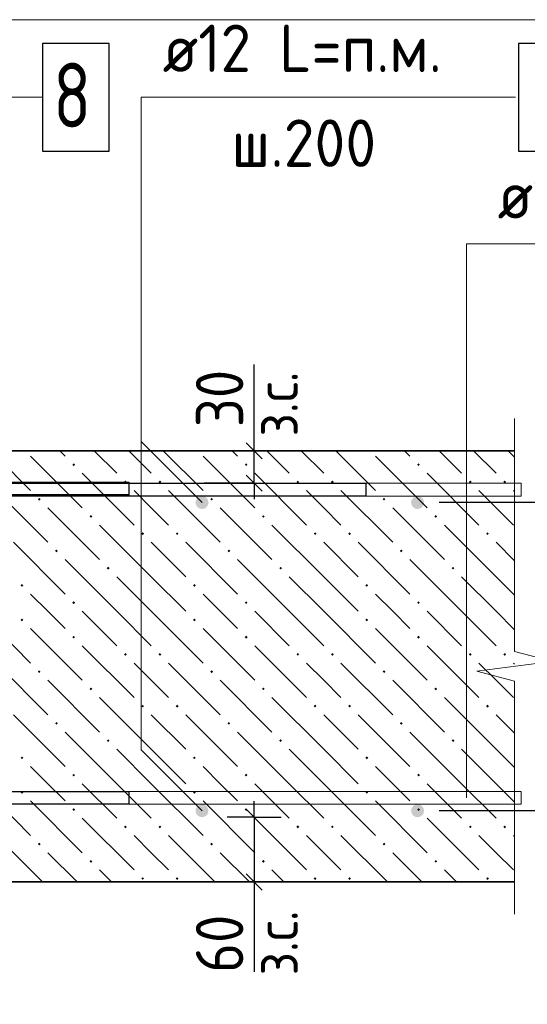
# Model space of a CAD drawing. Header units: millimetres. Extents: x 0 to 21000, y 0 to 29700.
# Tile 9 of 17: x 14475 to 16831, y 11377 to 15945. Entities that reach past the tile are written whole.
import ezdxf

# ---------------------------------------------------------------- set-up
doc = ezdxf.new("R2010")
doc.units = ezdxf.units.MM
for name, color, linetype, lineweight in [('Standard', 7, 'Continuous', 25), ('ЖБ Плита Фундамента верхний уровень', 7, 'Continuous', 35), ('Обрамление Г-обр.', 52, 'Continuous', 25), ('Обрамление П-обр. равн.', 52, 'Continuous', 25), ('Обрамление проемов стержнями', 52, 'Continuous', 25), ('Позиционная метка номер позиции', 7, 'Continuous', 13), ('Примечания', 7, 'Continuous', 13), ('Фоновоя арматура Х1', 52, 'Continuous', 25)]:
    doc.layers.add(name, color=color, linetype=linetype, lineweight=lineweight)
doc.layers.add('Размерная выноска', color=7, linetype='Continuous')
doc.styles.add('ISOCPEUR', font='txt')

msp = doc.modelspace()

# ---------------------------------------------------------------- hatches: boundary and pattern name
at = {"layer": 'ЖБ Плита Фундамента верхний уровень', "linetype": 'Continuous', "lineweight": 18, "transparency": 33554687}
for points in [[(14719.4, 13880.1), (14725.9, 13886.6), (14732.4, 13880.1), (14725.9, 13873.6)], [(15519.4, 13880.1), (15525.9, 13886.6), (15532.4, 13880.1), (15525.9, 13873.6)], [(16319.4, 13880.1), (16325.9, 13886.6), (16332.4, 13880.1), (16325.9, 13873.6)], [(14959.4, 13800.1), (14965.9, 13806.6), (14972.4, 13800.1), (14965.9, 13793.6)], [(15119.4, 13800.1), (15125.9, 13806.6), (15132.4, 13800.1), (15125.9, 13793.6)], [(15759.4, 13800.1), (15765.9, 13806.6), (15772.4, 13800.1), (15765.9, 13793.6)], [(15919.4, 13800.1), (15925.9, 13806.6), (15932.4, 13800.1), (15925.9, 13793.6)], [(16559.4, 13800.1), (16565.9, 13806.6), (16572.4, 13800.1), (16565.9, 13793.6)], [(16719.4, 13800.1), (16725.9, 13806.6), (16732.4, 13800.1), (16725.9, 13793.6)], [(14559.4, 13720.1), (14565.9, 13726.6), (14572.4, 13720.1), (14565.9, 13713.6)], [(15359.4, 13720.1), (15365.9, 13726.6), (15372.4, 13720.1), (15365.9, 13713.6)], [(16159.4, 13720.1), (16165.9, 13726.6), (16172.4, 13720.1), (16165.9, 13713.6)], [(14799.4, 13640.1), (14805.9, 13646.6), (14812.4, 13640.1), (14805.9, 13633.6)], [(15599.4, 13640.1), (15605.9, 13646.6), (15612.4, 13640.1), (15605.9, 13633.6)], [(16399.4, 13640.1), (16405.9, 13646.6), (16412.4, 13640.1), (16405.9, 13633.6)], [(15039.4, 13560.1), (15045.9, 13566.6), (15052.4, 13560.1), (15045.9, 13553.6)], [(15199.4, 13560.1), (15205.9, 13566.6), (15212.4, 13560.1), (15205.9, 13553.6)], [(15839.4, 13560.1), (15845.9, 13566.6), (15852.4, 13560.1), (15845.9, 13553.6)], [(15999.4, 13560.1), (16005.9, 13566.6), (16012.4, 13560.1), (16005.9, 13553.6)], [(16639.4, 13560.1), (16645.9, 13566.6), (16652.4, 13560.1), (16645.9, 13553.6)], [(14639.4, 13480.1), (14645.9, 13486.6), (14652.4, 13480.1), (14645.9, 13473.6)], [(15439.4, 13480.1), (15445.9, 13486.6), (15452.4, 13480.1), (15445.9, 13473.6)], [(16239.4, 13480.1), (16245.9, 13486.6), (16252.4, 13480.1), (16245.9, 13473.6)], [(14879.4, 13400.1), (14885.9, 13406.6), (14892.4, 13400.1), (14885.9, 13393.6)], [(15679.4, 13400.1), (15685.9, 13406.6), (15692.4, 13400.1), (15685.9, 13393.6)], [(16479.4, 13400.1), (16485.9, 13406.6), (16492.4, 13400.1), (16485.9, 13393.6)], [(14479.4, 13320.1), (14485.9, 13326.6), (14492.4, 13320.1), (14485.9, 13313.6)], [(15279.4, 13320.1), (15285.9, 13326.6), (15292.4, 13320.1), (15285.9, 13313.6)], [(16079.4, 13320.1), (16085.9, 13326.6), (16092.4, 13320.1), (16085.9, 13313.6)], [(14719.4, 13240.1), (14725.9, 13246.6), (14732.4, 13240.1), (14725.9, 13233.6)], [(15519.4, 13240.1), (15525.9, 13246.6), (15532.4, 13240.1), (15525.9, 13233.6)], [(16319.4, 13240.1), (16325.9, 13246.6), (16332.4, 13240.1), (16325.9, 13233.6)], [(14479.4, 13160.1), (14485.9, 13166.6), (14492.4, 13160.1), (14485.9, 13153.6)], [(15279.4, 13160.1), (15285.9, 13166.6), (15292.4, 13160.1), (15285.9, 13153.6)], [(16079.4, 13160.1), (16085.9, 13166.6), (16092.4, 13160.1), (16085.9, 13153.6)], [(14719.4, 13080.1), (14725.9, 13086.6), (14732.4, 13080.1), (14725.9, 13073.6)], [(15519.4, 13080.1), (15525.9, 13086.6), (15532.4, 13080.1), (15525.9, 13073.6)], [(16319.4, 13080.1), (16325.9, 13086.6), (16332.4, 13080.1), (16325.9, 13073.6)], [(14959.4, 13000.1), (14965.9, 13006.6), (14972.4, 13000.1), (14965.9, 12993.6)], [(15119.4, 13000.1), (15125.9, 13006.6), (15132.4, 13000.1), (15125.9, 12993.6)], [(15759.4, 13000.1), (15765.9, 13006.6), (15772.4, 13000.1), (15765.9, 12993.6)], [(15919.4, 13000.1), (15925.9, 13006.6), (15932.4, 13000.1), (15925.9, 12993.6)], [(16559.4, 13000.1), (16565.9, 13006.6), (16572.4, 13000.1), (16565.9, 12993.6)], [(16719.4, 13000.1), (16725.9, 13006.6), (16732.4, 13000.1), (16725.9, 12993.6)], [(14559.4, 12920.1), (14565.9, 12926.6), (14572.4, 12920.1), (14565.9, 12913.6)], [(15359.4, 12920.1), (15365.9, 12926.6), (15372.4, 12920.1), (15365.9, 12913.6)], [(16159.4, 12920.1), (16165.9, 12926.6), (16172.4, 12920.1), (16165.9, 12913.6)], [(14799.4, 12840.1), (14805.9, 12846.6), (14812.4, 12840.1), (14805.9, 12833.6)], [(15599.4, 12840.1), (15605.9, 12846.6), (15612.4, 12840.1), (15605.9, 12833.6)], [(16399.4, 12840.1), (16405.9, 12846.6), (16412.4, 12840.1), (16405.9, 12833.6)], [(15039.4, 12760.1), (15045.9, 12766.6), (15052.4, 12760.1), (15045.9, 12753.6)], [(15199.4, 12760.1), (15205.9, 12766.6), (15212.4, 12760.1), (15205.9, 12753.6)], [(15839.4, 12760.1), (15845.9, 12766.6), (15852.4, 12760.1), (15845.9, 12753.6)], [(15999.4, 12760.1), (16005.9, 12766.6), (16012.4, 12760.1), (16005.9, 12753.6)], [(16639.4, 12760.1), (16645.9, 12766.6), (16652.4, 12760.1), (16645.9, 12753.6)], [(14639.4, 12680.1), (14645.9, 12686.6), (14652.4, 12680.1), (14645.9, 12673.6)], [(15439.4, 12680.1), (15445.9, 12686.6), (15452.4, 12680.1), (15445.9, 12673.6)], [(16239.4, 12680.1), (16245.9, 12686.6), (16252.4, 12680.1), (16245.9, 12673.6)], [(14879.4, 12600.1), (14885.9, 12606.6), (14892.4, 12600.1), (14885.9, 12593.6)], [(15679.4, 12600.1), (15685.9, 12606.6), (15692.4, 12600.1), (15685.9, 12593.6)], [(16479.4, 12600.1), (16485.9, 12606.6), (16492.4, 12600.1), (16485.9, 12593.6)], [(14479.4, 12520.1), (14485.9, 12526.6), (14492.4, 12520.1), (14485.9, 12513.6)], [(15279.4, 12520.1), (15285.9, 12526.6), (15292.4, 12520.1), (15285.9, 12513.6)], [(16079.4, 12520.1), (16085.9, 12526.6), (16092.4, 12520.1), (16085.9, 12513.6)], [(14719.4, 12440.1), (14725.9, 12446.6), (14732.4, 12440.1), (14725.9, 12433.6)], [(15519.4, 12440.1), (15525.9, 12446.6), (15532.4, 12440.1), (15525.9, 12433.6)], [(16319.4, 12440.1), (16325.9, 12446.6), (16332.4, 12440.1), (16325.9, 12433.6)], [(14479.4, 12360.1), (14485.9, 12366.6), (14492.4, 12360.1), (14485.9, 12353.6)], [(15279.4, 12360.1), (15285.9, 12366.6), (15292.4, 12360.1), (15285.9, 12353.6)], [(16079.4, 12360.1), (16085.9, 12366.6), (16092.4, 12360.1), (16085.9, 12353.6)], [(14719.4, 12280.1), (14725.9, 12286.6), (14732.4, 12280.1), (14725.9, 12273.6)], [(15519.4, 12280.1), (15525.9, 12286.6), (15532.4, 12280.1), (15525.9, 12273.6)], [(16319.4, 12280.1), (16325.9, 12286.6), (16332.4, 12280.1), (16325.9, 12273.6)], [(14959.4, 12200.1), (14965.9, 12206.6), (14972.4, 12200.1), (14965.9, 12193.6)], [(15119.4, 12200.1), (15125.9, 12206.6), (15132.4, 12200.1), (15125.9, 12193.6)], [(15759.4, 12200.1), (15765.9, 12206.6), (15772.4, 12200.1), (15765.9, 12193.6)], [(15919.4, 12200.1), (15925.9, 12206.6), (15932.4, 12200.1), (15925.9, 12193.6)], [(16559.4, 12200.1), (16565.9, 12206.6), (16572.4, 12200.1), (16565.9, 12193.6)], [(16719.4, 12200.1), (16725.9, 12206.6), (16732.4, 12200.1), (16725.9, 12193.6)], [(14559.4, 12120.1), (14565.9, 12126.6), (14572.4, 12120.1), (14565.9, 12113.6)], [(15359.4, 12120.1), (15365.9, 12126.6), (15372.4, 12120.1), (15365.9, 12113.6)], [(16159.4, 12120.1), (16165.9, 12126.6), (16172.4, 12120.1), (16165.9, 12113.6)], [(14799.4, 12040.1), (14805.9, 12046.6), (14812.4, 12040.1), (14805.9, 12033.6)], [(15599.4, 12040.1), (15605.9, 12046.6), (15612.4, 12040.1), (15605.9, 12033.6)], [(16399.4, 12040.1), (16405.9, 12046.6), (16412.4, 12040.1), (16405.9, 12033.6)], [(15039.4, 11960.1), (15045.9, 11966.6), (15052.4, 11960.1), (15045.9, 11953.6)], [(15199.4, 11960.1), (15205.9, 11966.6), (15212.4, 11960.1), (15205.9, 11953.6)], [(15839.4, 11960.1), (15845.9, 11966.6), (15852.4, 11960.1), (15845.9, 11953.6)], [(15999.4, 11960.1), (16005.9, 11966.6), (16012.4, 11960.1), (16005.9, 11953.6)], [(16639.4, 11960.1), (16645.9, 11966.6), (16652.4, 11960.1), (16645.9, 11953.6)]]:
    msp.add_hatch(color=7, dxfattribs=at).paths.add_polyline_path(points, flags=16)
at = {"layer": 'Фоновоя арматура Х1', "linetype": 'Continuous', "lineweight": 18, "transparency": 33554687}
for points in [[(15351.3, 13704.6), (15349.1, 13716.1), (15342.6, 13725.8), (15332.8, 13732.3), (15321.3, 13734.6), (15309.9, 13732.3), (15300.1, 13725.8), (15293.6, 13716.1), (15291.3, 13704.6), (15293.6, 13693.1), (15300.1, 13683.4), (15309.9, 13676.9), (15321.3, 13674.6), (15332.8, 13676.9), (15342.6, 13683.4), (15349.1, 13693.1)], [(16351.3, 13704.6), (16349.1, 13716.1), (16342.6, 13725.8), (16332.8, 13732.3), (16321.3, 13734.6), (16309.9, 13732.3), (16300.1, 13725.8), (16293.6, 13716.1), (16291.3, 13704.6), (16293.6, 13693.1), (16300.1, 13683.4), (16309.9, 13676.9), (16321.3, 13674.6), (16332.8, 13676.9), (16342.6, 13683.4), (16349.1, 13693.1)], [(15351.3, 12274.6), (15349.1, 12286.1), (15342.6, 12295.8), (15332.8, 12302.3), (15321.3, 12304.6), (15309.9, 12302.3), (15300.1, 12295.8), (15293.6, 12286.1), (15291.3, 12274.6), (15293.6, 12263.1), (15300.1, 12253.4), (15309.9, 12246.9), (15321.3, 12244.6), (15332.8, 12246.9), (15342.6, 12253.4), (15349.1, 12263.1)], [(16351.3, 12274.6), (16349.1, 12286.1), (16342.6, 12295.8), (16332.8, 12302.3), (16321.3, 12304.6), (16309.9, 12302.3), (16300.1, 12295.8), (16293.6, 12286.1), (16291.3, 12274.6), (16293.6, 12263.1), (16300.1, 12253.4), (16309.9, 12246.9), (16321.3, 12244.6), (16332.8, 12246.9), (16342.6, 12253.4), (16349.1, 12263.1)]]:
    msp.add_hatch(color=7, dxfattribs=at).paths.add_polyline_path(points)

# ---------------------------------------------------------------- linework, layer by layer
at = {"layer": 'Standard', "color": 7, "linetype": 'Continuous', "lineweight": 25, "transparency": 33554687}
for p, q in [((15600.5, 13907.1), (15525.5, 13982.1)), ((15600.5, 13757.1), (15525.5, 13832.1)), ((15525.5, 12282.1), (15600.5, 12207.1)), ((15525.5, 11982.1), (15600.5, 11907.1))]:
    msp.add_line(p, q, dxfattribs=at)
at = {"layer": 'Standard', "color": 7, "linetype": 'Continuous', "lineweight": -3, "transparency": 33554687}
for p, q in [((15563, 13944.6), (15563, 14019.6)), ((15563, 13794.6), (15563, 13719.6)), ((15563, 12244.6), (15563, 12319.6)), ((15563, 12244.6), (15563, 11944.6)), ((15563, 11944.6), (15563, 11869.6))]:
    msp.add_line(p, q, dxfattribs=at)
at = {"layer": 'Standard', "color": 251, "linetype": 'Continuous', "lineweight": -3, "true_color": 0x656565, "transparency": 33554687}
for p, q in [((15563, 13944.6), (15438, 13944.6)), ((15563, 13944.6), (15688, 13944.6)), ((15563, 13944.6), (15563, 13944.6)), ((15563, 13794.6), (15331, 13794.6)), ((15563, 13794.6), (15438, 13794.6)), ((15563, 13794.6), (15688, 13794.6)), ((15563, 12244.6), (15438, 12244.6)), ((15563, 12244.6), (15688, 12244.6)), ((15563, 11944.6), (15438, 11944.6)), ((15563, 11944.6), (15688, 11944.6))]:
    msp.add_line(p, q, dxfattribs=at)
at = {"layer": 'Standard', "color": 254, "linetype": 'Continuous', "lineweight": 18, "true_color": 0xc4c4ff, "transparency": 33554687}
msp.add_lwpolyline([(4427.6, 9694.6), (17271.3, 9694.6), (17271.3, 15944.6), (4427.6, 15944.6), (4427.6, 9694.6)], dxfattribs=at)
at = {"layer": 'Standard', "color": 7, "linetype": 'Continuous', "lineweight": -3, "transparency": 33554687}
msp.add_lwpolyline([(15563, 13794.6), (15563, 13939.1), (15563, 13939.1), (15563, 13944.6)], dxfattribs=at)
at = {"layer": 'Standard', "color": 251, "linetype": 'Continuous', "lineweight": -3, "true_color": 0x656565, "transparency": 33554687}
for points in [[(17396.8, 13704.6), (17379.8, 13704.6), (17379.8, 13704.6), (17379.8, 13704.6), (17379.8, 13704.6), (16421.3, 13704.6)], [(17396.8, 12274.6), (17379.8, 12274.6), (17379.8, 12274.6), (16421.3, 12274.6)]]:
    msp.add_lwpolyline(points, dxfattribs=at)
at = {"layer": 'ЖБ Плита Фундамента верхний уровень', "color": 7, "linetype": 'Continuous', "lineweight": 35, "transparency": 33554687}
for p, q in [((16771.3, 13944.6), (11771.3, 13944.6)), ((13271.3, 11944.6), (16771.3, 11944.6))]:
    msp.add_line(p, q, dxfattribs=at)
at = {"layer": 'ЖБ Плита Фундамента верхний уровень', "color": 254, "linetype": 'Continuous', "lineweight": 18, "transparency": 33554687}
for p, q in [((14341.4, 13944.6), (14525.9, 13760.1)), ((14685.9, 13920.1), (14661.4, 13944.6)), ((14821.4, 13944.6), (14925.9, 13840.1)), ((14981.4, 13944.6), (15085.9, 13840.1)), ((15141.4, 13944.6), (15325.9, 13760.1)), ((15485.9, 13920.1), (15461.4, 13944.6)), ((15621.4, 13944.6), (15725.9, 13840.1)), ((15781.4, 13944.6), (15885.9, 13840.1)), ((15941.4, 13944.6), (16125.9, 13760.1)), ((16285.9, 13920.1), (16261.4, 13944.6)), ((16421.4, 13944.6), (16525.9, 13840.1)), ((16581.4, 13944.6), (16685.9, 13840.1)), ((16741.4, 13944.6), (16771.3, 13914.7)), ((14525.9, 13920.1), (14765.9, 13680.1)), ((15325.9, 13920.1), (15565.9, 13680.1)), ((16125.9, 13920.1), (16365.9, 13680.1)), ((14765.9, 13840.1), (15005.9, 13600.1)), ((15565.9, 13840.1), (15805.9, 13600.1)), ((16365.9, 13840.1), (16605.9, 13600.1)), ((14365.9, 13760.1), (14605.9, 13520.1)), ((15085.9, 13680.1), (15005.9, 13760.1)), ((15165.9, 13760.1), (15405.9, 13520.1)), ((15885.9, 13680.1), (15805.9, 13760.1)), ((15965.9, 13760.1), (16205.9, 13520.1)), ((16685.9, 13680.1), (16605.9, 13760.1)), ((16765.9, 13760.1), (16771.3, 13754.7)), ((14605.9, 13680.1), (14845.9, 13440.1)), ((15165.9, 13600.1), (15085.9, 13680.1)), ((15405.9, 13680.1), (15645.9, 13440.1)), ((15965.9, 13600.1), (15885.9, 13680.1)), ((16205.9, 13680.1), (16445.9, 13440.1)), ((16765.9, 13600.1), (16685.9, 13680.1)), ((15085.9, 13360.1), (14845.9, 13600.1)), ((15885.9, 13360.1), (15645.9, 13600.1)), ((16685.9, 13360.1), (16445.9, 13600.1)), ((14445.9, 13520.1), (14685.9, 13280.1)), ((15085.9, 13520.1), (15245.9, 13360.1)), ((15245.9, 13520.1), (15485.9, 13280.1)), ((15885.9, 13520.1), (16045.9, 13360.1)), ((16045.9, 13520.1), (16285.9, 13280.1)), ((16685.9, 13520.1), (16771.3, 13434.7)), ((14925.9, 13200.1), (14685.9, 13440.1)), ((15725.9, 13200.1), (15485.9, 13440.1)), ((16525.9, 13200.1), (16285.9, 13440.1)), ((14925.9, 13360.1), (15085.9, 13200.1)), ((15085.9, 13360.1), (15245.9, 13200.1)), ((15725.9, 13360.1), (15885.9, 13200.1)), ((15885.9, 13360.1), (16045.9, 13200.1)), ((16525.9, 13360.1), (16685.9, 13200.1)), ((16685.9, 13360.1), (16771.3, 13274.7)), ((14605.9, 13200.1), (14525.9, 13280.1)), ((15405.9, 13200.1), (15325.9, 13280.1)), ((16205.9, 13200.1), (16125.9, 13280.1)), ((14285.9, 13200.1), (14525.9, 12960.1)), ((14685.9, 13120.1), (14605.9, 13200.1)), ((14765.9, 13200.1), (14925.9, 13040.1)), ((14925.9, 13200.1), (15085.9, 13040.1)), ((15085.9, 13200.1), (15325.9, 12960.1)), ((15485.9, 13120.1), (15405.9, 13200.1)), ((15565.9, 13200.1), (15725.9, 13040.1)), ((15725.9, 13200.1), (15885.9, 13040.1)), ((15885.9, 13200.1), (16125.9, 12960.1)), ((16285.9, 13120.1), (16205.9, 13200.1)), ((16365.9, 13200.1), (16525.9, 13040.1)), ((16525.9, 13200.1), (16685.9, 13040.1)), ((16685.9, 13200.1), (16771.3, 13114.7)), ((14525.9, 13120.1), (14765.9, 12880.1)), ((15325.9, 13120.1), (15565.9, 12880.1)), ((16125.9, 13120.1), (16365.9, 12880.1)), ((14765.9, 13040.1), (15005.9, 12800.1)), ((15565.9, 13040.1), (15805.9, 12800.1)), ((16365.9, 13040.1), (16605.9, 12800.1)), ((14365.9, 12960.1), (14605.9, 12720.1)), ((15085.9, 12880.1), (15005.9, 12960.1)), ((15165.9, 12960.1), (15405.9, 12720.1)), ((15885.9, 12880.1), (15805.9, 12960.1)), ((15965.9, 12960.1), (16205.9, 12720.1)), ((16685.9, 12880.1), (16605.9, 12960.1)), ((16765.9, 12960.1), (16771.3, 12954.7)), ((14605.9, 12880.1), (14845.9, 12640.1)), ((15165.9, 12800.1), (15085.9, 12880.1)), ((15405.9, 12880.1), (15645.9, 12640.1)), ((15965.9, 12800.1), (15885.9, 12880.1)), ((16205.9, 12880.1), (16445.9, 12640.1)), ((16765.9, 12800.1), (16685.9, 12880.1)), ((15085.9, 12560.1), (14845.9, 12800.1)), ((15885.9, 12560.1), (15645.9, 12800.1)), ((16685.9, 12560.1), (16445.9, 12800.1)), ((14445.9, 12720.1), (14685.9, 12480.1)), ((15085.9, 12720.1), (15245.9, 12560.1)), ((15245.9, 12720.1), (15485.9, 12480.1)), ((15885.9, 12720.1), (16045.9, 12560.1)), ((16045.9, 12720.1), (16285.9, 12480.1)), ((16685.9, 12720.1), (16771.3, 12634.7)), ((14925.9, 12400.1), (14685.9, 12640.1)), ((15725.9, 12400.1), (15485.9, 12640.1)), ((16525.9, 12400.1), (16285.9, 12640.1)), ((14925.9, 12560.1), (15085.9, 12400.1)), ((15085.9, 12560.1), (15245.9, 12400.1)), ((15725.9, 12560.1), (15885.9, 12400.1)), ((15885.9, 12560.1), (16045.9, 12400.1)), ((16525.9, 12560.1), (16685.9, 12400.1)), ((16685.9, 12560.1), (16771.3, 12474.7)), ((14605.9, 12400.1), (14525.9, 12480.1)), ((15405.9, 12400.1), (15325.9, 12480.1)), ((16205.9, 12400.1), (16125.9, 12480.1)), ((14285.9, 12400.1), (14525.9, 12160.1)), ((14685.9, 12320.1), (14605.9, 12400.1)), ((14765.9, 12400.1), (14925.9, 12240.1)), ((14925.9, 12400.1), (15085.9, 12240.1)), ((15085.9, 12400.1), (15325.9, 12160.1)), ((15485.9, 12320.1), (15405.9, 12400.1)), ((15565.9, 12400.1), (15725.9, 12240.1)), ((15725.9, 12400.1), (15885.9, 12240.1)), ((15885.9, 12400.1), (16125.9, 12160.1)), ((16285.9, 12320.1), (16205.9, 12400.1)), ((16365.9, 12400.1), (16525.9, 12240.1)), ((16525.9, 12400.1), (16685.9, 12240.1)), ((16685.9, 12400.1), (16771.3, 12314.7)), ((14525.9, 12320.1), (14765.9, 12080.1)), ((15325.9, 12320.1), (15565.9, 12080.1)), ((16125.9, 12320.1), (16365.9, 12080.1)), ((14765.9, 12240.1), (15005.9, 12000.1)), ((15565.9, 12240.1), (15805.9, 12000.1)), ((16365.9, 12240.1), (16605.9, 12000.1)), ((14365.9, 12160.1), (14581.4, 11944.6)), ((15085.9, 12080.1), (15005.9, 12160.1)), ((15165.9, 12160.1), (15381.4, 11944.6)), ((15885.9, 12080.1), (15805.9, 12160.1)), ((15965.9, 12160.1), (16181.4, 11944.6)), ((16685.9, 12080.1), (16605.9, 12160.1)), ((16765.9, 12160.1), (16771.3, 12154.7)), ((14605.9, 12080.1), (14741.4, 11944.6)), ((15165.9, 12000.1), (15085.9, 12080.1)), ((15405.9, 12080.1), (15541.4, 11944.6)), ((15965.9, 12000.1), (15885.9, 12080.1)), ((16205.9, 12080.1), (16341.4, 11944.6)), ((16765.9, 12000.1), (16685.9, 12080.1)), ((14901.4, 11944.6), (14845.9, 12000.1)), ((15701.4, 11944.6), (15645.9, 12000.1)), ((16501.4, 11944.6), (16445.9, 12000.1))]:
    msp.add_line(p, q, dxfattribs=at)
at = {"layer": 'Обрамление Г-обр.', "color": 38, "linetype": 'Continuous', "lineweight": 25, "true_color": 0x5f1e0f, "transparency": 33554687}
for points in [[(6661.3, 13794.6), (9121.3, 13794.6), (9121.3, 11534.6), (11921.3, 11534.6), (11921.3, 13794.6), (14981.4, 13794.6), (14981.4, 13734.6), (11981.3, 13734.6), (11981.3, 11474.6), (9061.3, 11474.6), (9061.3, 13734.6), (6661.3, 13734.6), (6661.3, 13794.6)], [(16081.4, 13734.6), (13081.3, 13734.6), (13081.3, 10474.6), (7961.3, 10474.6), (7961.3, 13734.6), (6661.3, 13734.6), (6661.3, 13794.6), (8021.3, 13794.6), (8021.3, 10534.6), (13021.3, 10534.6), (13021.3, 13794.6), (16081.4, 13794.6), (16081.4, 13734.6)]]:
    msp.add_lwpolyline(points, dxfattribs=at)
at = {"layer": 'Обрамление П-обр. равн.', "color": 38, "linetype": 'Continuous', "lineweight": 25, "true_color": 0x5f1e0f, "transparency": 33554687}
msp.add_lwpolyline([(14981.3, 13739.6), (11981.3, 13739.6), (11981.3, 12364.6), (14981.3, 12364.6), (14981.3, 12304.6), (11921.3, 12304.6), (11921.3, 13799.6), (14981.3, 13799.6), (14981.3, 13739.6)], dxfattribs=at)
at = {"layer": 'Обрамление проемов стержнями', "color": 7, "linetype": 'Continuous', "lineweight": 25, "transparency": 33554687}
msp.add_lwpolyline([(14580.5, 15334.6), (14890.5, 15334.6), (14890.5, 15834.6), (14580.5, 15834.6), (14580.5, 15334.6)], dxfattribs=at)
at = {"layer": 'Позиционная метка номер позиции', "color": 7, "linetype": 'Continuous', "lineweight": 13, "transparency": 33554687}
for points in [[(12621.3, 12404.6), (12939.5, 12722.8), (12939.5, 15584.6), (14580.5, 15584.6)], [(18308.5, 14904.6), (16548.5, 14904.6), (16548.5, 12334.6)]]:
    msp.add_lwpolyline(points, dxfattribs=at)
at = {"layer": 'Примечания', "color": 7, "linetype": 'Continuous', "lineweight": 13, "transparency": 33554687}
for p, q in [((16771.3, 14094.6), (16771.3, 13013.6)), ((16771.3, 13013.6), (16946.3, 12967.6)), ((16946.3, 12967.6), (16596.3, 12921.6)), ((16596.3, 12921.6), (16771.3, 12875.6)), ((16771.3, 12875.6), (16771.3, 11794.6)), ((16771.3, 11794.6), (16771.3, 11794.6))]:
    msp.add_line(p, q, dxfattribs=at)
at = {"layer": 'Размерная выноска', "color": 7, "linetype": 'Continuous', "lineweight": -3, "transparency": 33554687}
for p, q in [((15563, 13944.6), (15563, 14344.6)), ((15563, 11944.6), (15563, 11527.4))]:
    msp.add_line(p, q, dxfattribs=at)
at = {"layer": 'Размерная выноска', "color": 7, "linetype": 'Continuous', "lineweight": 13, "transparency": 33554687}
msp.add_line((15321.3, 13704.6), (15038.5, 13987.4), dxfattribs=at)
msp.add_lwpolyline([(15321.3, 12274.6), (15038.5, 12557.4), (15038.5, 15584.6), (16776.3, 15584.6)], dxfattribs=at)
at = {"layer": 'Фоновоя арматура Х1', "color": 7, "linetype": 'Continuous', "lineweight": 25, "transparency": 33554687}
msp.add_lwpolyline([(16789.5, 15334.6), (17039.5, 15334.6), (17039.5, 15834.6), (16789.5, 15834.6), (16789.5, 15334.6)], dxfattribs=at)
at = {"layer": 'Фоновоя арматура Х1', "color": 251, "linetype": 'Continuous', "lineweight": 18, "true_color": 0x656565, "transparency": 33554687}
for points in [[(11921.3, 13794.6), (16801.3, 13794.6), (16801.3, 13734.6), (11921.3, 13734.6), (11921.3, 13794.6)], [(11921.3, 12364.6), (16801.3, 12364.6), (16801.3, 12304.6), (11921.3, 12304.6), (11921.3, 12364.6)]]:
    msp.add_lwpolyline(points, dxfattribs=at)

# ---------------------------------------------------------------- texts
at = {"layer": 'Standard', "color": 7, "linetype": 'Continuous', "lineweight": 18, "transparency": 33554687, "char_height": 200, "width": 459.942, "attachment_point": 7, "rotation": 90, "style": 'ISOCPEUR'}
for insert in [(15765.8, 14011), (15765.8, 11511.1)]:
    msp.add_mtext('\\W0.90;з.с.', dxfattribs=dict(at, insert=insert))
at = {"layer": 'Standard', "color": 7, "linetype": 'Continuous', "lineweight": 25, "transparency": 33554687, "char_height": 220, "width": 403.924, "attachment_point": 7, "rotation": 90, "style": 'ISOCPEUR'}
for s, insert in [('\\W0.87;30', (15513, 14054.3)), ('\\W0.87;60', (15513, 11522.8))]:
    msp.add_mtext(s, dxfattribs=dict(at, insert=insert))
at = {"layer": 'Обрамление проемов стержнями', "color": 7, "linetype": 'Continuous', "lineweight": 13, "transparency": 33554687, "insert": (14630.5, 15444.6), "char_height": 300, "width": 326.407, "attachment_point": 7, "style": 'ISOCPEUR'}
msp.add_mtext('\\W0.78;8', dxfattribs=at)
at = {"layer": 'Фоновоя арматура Х1', "color": 7, "linetype": 'Continuous', "lineweight": 13, "transparency": 33554687, "char_height": 220, "attachment_point": 7, "style": 'ISOCPEUR'}
for s, insert, width in [('\\W0.94;ø12 L=п.м. ', (15138.5, 15701.9), 1599.154), ('\\W0.95;ш.200 ', (15457.5, 15261.9), 962.129), ('\\W0.94;ø12 L=п.м. ', (16692.5, 15021.9), 1599.154)]:
    msp.add_mtext(s, dxfattribs=dict(at, insert=insert, width=width))

doc.saveas('drawing.dxf')
